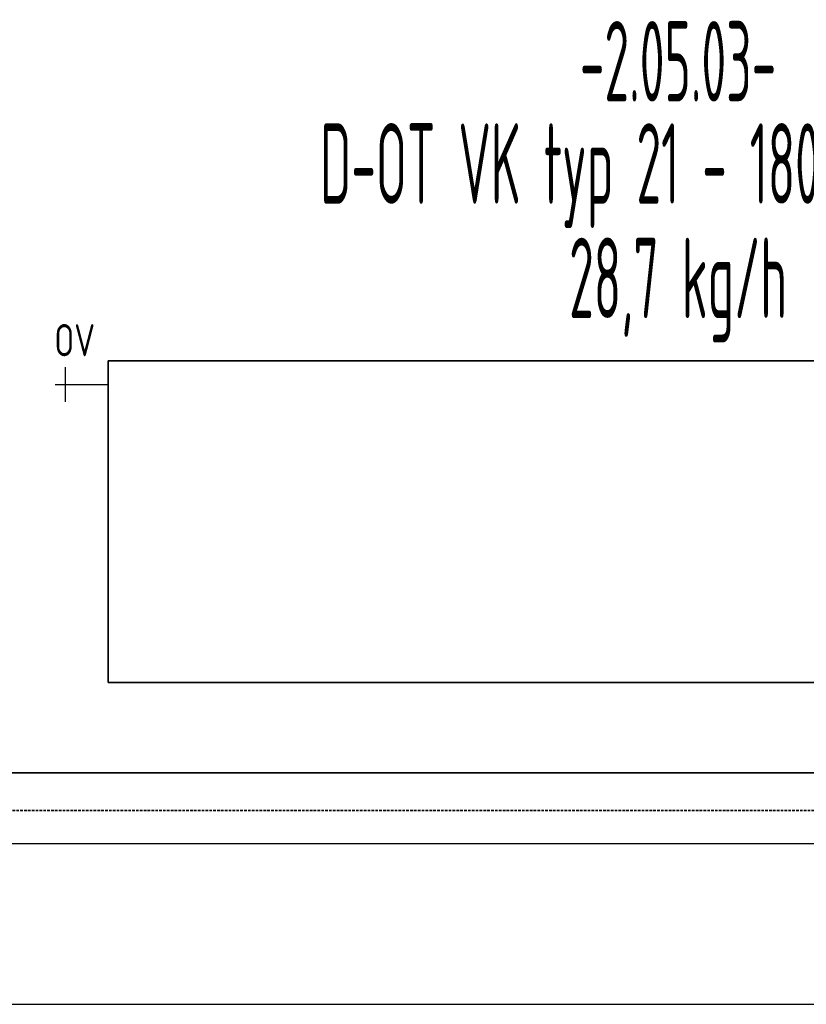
# Model space of a CAD drawing. Header units: millimetres. Extents: x 14365 to 105143, y -126377 to -22383.
# Tile 181 of 191: x 79506 to 80729, y -123757 to -122226. Entities that reach past the tile are written whole.
import ezdxf
from ezdxf.enums import TextEntityAlignment as Align

# ---------------------------------------------------------------- set-up
doc = ezdxf.new("R2010")
doc.units = ezdxf.units.MM
doc.linetypes.add('VERDECKT', pattern=[9.525, 6.35, -3.175])
doc.linetypes.add('ČÁRKOVANÁ', pattern=[0.75, 0.5, -0.25])
for name, color, linetype, lineweight in [('JS_VYT_POPIS - OBECNĚ', 7, 'Continuous', 5), ('UT_POTRUBI - PŘÍVOD', 1, 'Continuous', 35), ('UT_POTRUBI - ZPÁTEČKA', 5, 'ČÁRKOVANÁ', 35), ('UT_SCHÉMA_POPIS', 7, 'VERDECKT', 5), ('UT_SCHÉMA_SYMBOLY', 7, 'Continuous', 25), ('UT_ZAŘÍZENÍ - OT', 3, 'Continuous', 35)]:
    doc.layers.add(name, color=color, linetype=linetype, lineweight=lineweight)
doc.styles.add('ISO 2.5', font='isocp.shx', dxfattribs={"width": 0.8, "height": 2.5})
doc.styles.add('VZT_POPIS', font='isocp.shx', dxfattribs={"width": 0.6, "height": 125})

msp = doc.modelspace()

# ---------------------------------------------------------------- linework, layer by layer
at = {"ltscale": 8}
for p, q in [((31841.3, -123507.2), (105085.1, -123507.2)), ((31841.3, -123757.2), (105085.1, -123757.2))]:
    msp.add_line(p, q, dxfattribs=at)
at = {"layer": 'UT_POTRUBI - PŘÍVOD', "ltscale": 8}
msp.add_line((78150.1, -123397.2), (81959.6, -123397.2), dxfattribs=at)
at = {"layer": 'UT_POTRUBI - ZPÁTEČKA', "linetype": 'ČÁRKOVANÁ', "ltscale": 8}
msp.add_line((78217.1, -123455.6), (82049.2, -123455.6), dxfattribs=at)
at = {"layer": 'UT_SCHÉMA_SYMBOLY'}
for p, q in [((79577.6, -122820.2), (79577.6, -122766.2)), ((79561.6, -122793.2), (79643.5, -122793.2))]:
    msp.add_line(p, q, dxfattribs=at)
at = {"layer": 'UT_ZAŘÍZENÍ - OT', "linetype": 'Continuous'}
for p, q in [((79643.5, -123256.6), (79643.5, -122756.6)), ((79643.5, -122756.6), (81443.5, -122756.6)), ((81443.5, -123256.6), (79643.5, -123256.6))]:
    msp.add_line(p, q, dxfattribs=at)

# ---------------------------------------------------------------- texts
at = {"layer": 'JS_VYT_POPIS - OBECNĚ', "style": 'VZT_POPIS', "width": 0.5}
for s, p in [('-2.05.03-', (80529.5, -122290.7)), ('D-OT VK typ 21 - 1800*500 mm', (80529.5, -122449.7)), ('28,7 kg/h', (80529.5, -122627.6))]:
    msp.add_text(s, height=125, dxfattribs=at).set_placement(p, align=Align.MIDDLE_CENTER)
at = {"layer": 'UT_SCHÉMA_POPIS', "style": 'ISO 2.5', "width": 0.8}
msp.add_text('OV', height=50, dxfattribs=at).set_placement((79560.1, -122724.4), align=Align.MIDDLE_LEFT)

doc.saveas('drawing.dxf')
